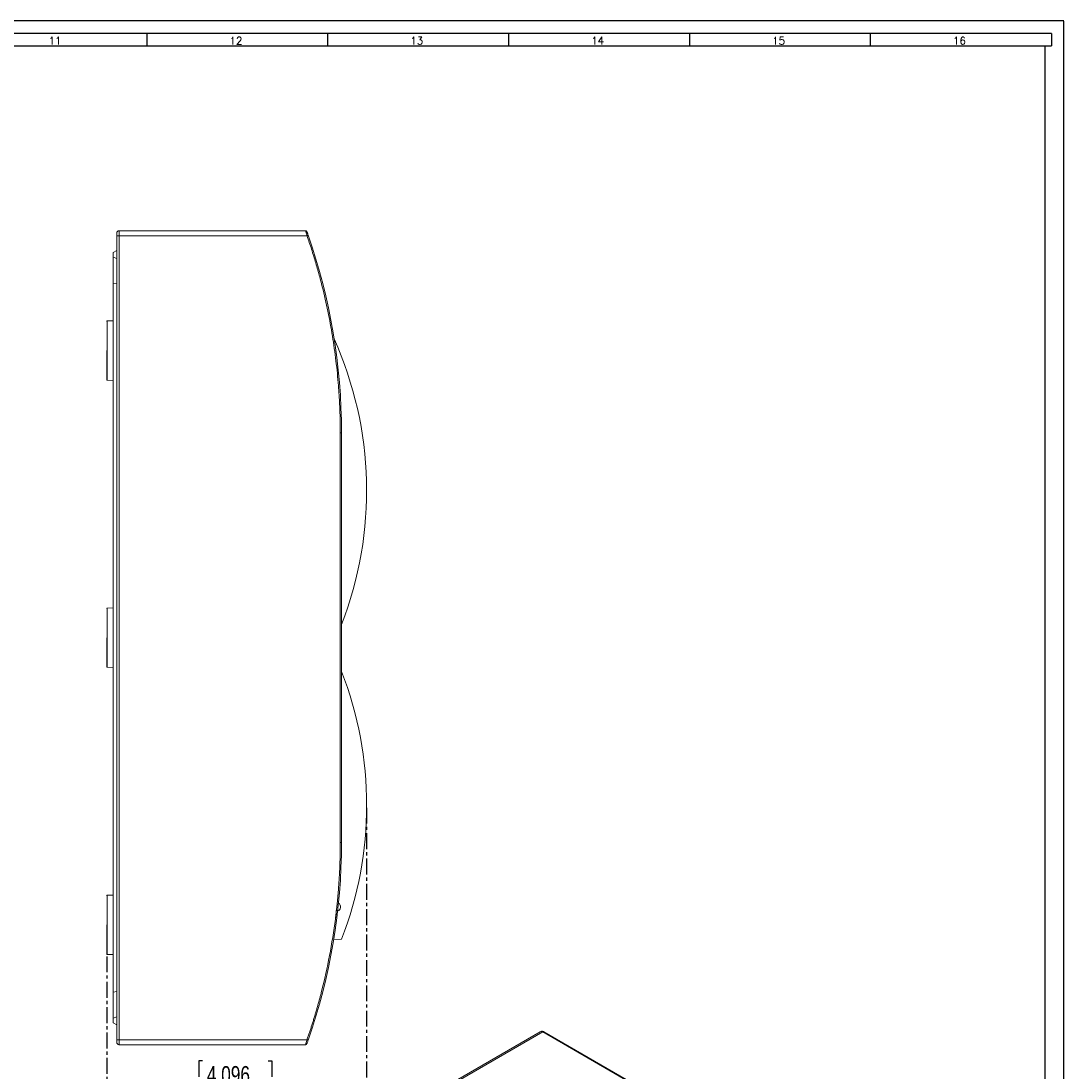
# Model space of a CAD drawing. Header units: millimetres. Extents: x 0 to 1189, y 0 to 841.
# Tile 8 of 8: x 771 to 1189, y 420 to 841. Entities that reach past the tile are written whole.
import ezdxf

# ---------------------------------------------------------------- set-up
doc = ezdxf.new("R2010")
doc.units = ezdxf.units.MM
doc.linetypes.add('CENTER', pattern=[10.16, 6.35, -1.27, 1.27, -1.27])
doc.layers.add('CENTRO', color=7, linetype='CENTER')
doc.layers.add('FORMATO', color=7, linetype='Continuous')
doc.styles.add('SLDTEXTSTYLE0', font='ROMANS')
doc.styles.add('SLDTEXTSTYLE3', font='TXT', dxfattribs={"width": 0.75})
doc.dimstyles.new('SLDDIMSTYLE0', dxfattribs={"dimtxt": 6.879167, "dimasz": 3.302, "dimexe": 0, "dimexo": 0.0625, "dimgap": 1.719792, "dimtad": 1, "dimdec": 1, "dimrnd": 1e-09, "dimzin": 12, "dimdsep": 46, "dimtxsty": 'SLDTEXTSTYLE3', "dimsah": 1, "dimcen": 0.09, "dimadec": 0, "dimazin": 3, "dimtfac": 1, "dimtdec": 1, "dimtofl": 0, "dimtmove": 0, "dimatfit": 3, "dimfxl": 1, "dimfrac": 2, "dimtolj": 1, "dimtzin": 12, "dimarcsym": 0})

# ---------------------------------------------------------------- blocks, each defined once
blk = doc.blocks.new('_D_1')
at = {"layer": 'CENTRO'}
for p, q in [((909.76, 525.91), (909.76, 402.03)), ((805.72, 466.37), (805.72, 402.03)), ((844.04, 424.53), (842.64, 424.53)), ((842.64, 424.53), (842.64, 413.6)), ((870.39, 424.53), (871.79, 424.53)), ((871.79, 424.53), (871.79, 413.6)), ((842.64, 413.6), (844.04, 413.6)), ((871.79, 413.6), (870.39, 413.6)), ((805.72, 403.03), (909.76, 403.03))]:
    blk.add_line(p, q, dxfattribs=at)
for points in [[(805.72, 403.03), (809.02, 402.52), (809.02, 403.54)], [(909.76, 403.03), (906.46, 403.54), (906.46, 402.52)]]:
    blk.add_solid(points, dxfattribs=at)
at = {"layer": 'CENTRO', "char_height": 6.879, "attachment_point": 1, "style": 'SLDTEXTSTYLE3'}
for s, insert in [('4,096', (845.78, 422.47, 102.17)), ('104', (846.8, 411.9, 102.17))]:
    blk.add_mtext(s, dxfattribs=dict(at, insert=insert))

msp = doc.modelspace()

# ---------------------------------------------------------------- linework, layer by layer
at = {"color": 7, "linetype": 'Continuous', "lineweight": 15}
for p, q in [((885.36, 757.03), (810.72, 757.03)), ((809.72, 755.03), (809.72, 433.03)), ((810.72, 755.03), (810.72, 433.03)), ((810.72, 755.03), (885.89, 755.03)), ((885.89, 755.03), (886.36, 755.2)), ((809.72, 749.13), (808.22, 748.26)), ((809.72, 745.85), (808.22, 746.4)), ((808.22, 746.4), (808.22, 736.04)), ((809.72, 735.73), (808.22, 736.04)), ((808.22, 736.04), (808.22, 452.03)), ((808.22, 720.98), (805.91, 720.9)), ((805.91, 709.03), (805.91, 720.9)), ((805.91, 711.23), (805.72, 711.23)), ((805.91, 697.17), (808.22, 697.09)), ((899.22, 512.03), (899.22, 676.03)), ((899.22, 676.03), (899.72, 676.03)), ((899.72, 676.03), (899.72, 512.03)), ((808.22, 605.98), (805.91, 605.9)), ((805.91, 594.03), (805.91, 605.9)), ((805.91, 582.17), (808.22, 582.09)), ((899.72, 512.03), (899.22, 512.03)), ((808.22, 490.98), (805.91, 490.9)), ((805.91, 479.03), (805.91, 490.9)), ((805.72, 482.33), (805.91, 482.33)), ((896.57, 473.18), (899.72, 473.26)), ((805.91, 467.17), (808.22, 467.09)), ((809.72, 452.34), (808.22, 452.03)), ((808.22, 452.03), (808.22, 441.66)), ((808.22, 441.66), (809.72, 442.22)), ((808.22, 441.66), (808.22, 439.81)), ((808.22, 439.81), (809.72, 438.94)), ((979.27, 436.22), (926.38, 405.68)), ((927.49, 405.65), (980.27, 436.12)), ((1168.36, 327.53), (980.27, 436.12)), ((1168.86, 327.58), (980.77, 436.17)), ((847.72, 433.03), (810.72, 433.03)), ((810.72, 431.03), (885.36, 431.03)), ((847.72, 433.03), (885.89, 433.03))]:
    msp.add_line(p, q, dxfattribs=at)
at = {"color": 8, "linetype": 'Continuous', "lineweight": 15}
for p, q in [((805.72, 714.53), (805.91, 714.53)), ((805.91, 697.17), (805.91, 709.03)), ((805.72, 599.53), (805.91, 599.53)), ((805.91, 582.17), (805.91, 594.03)), ((805.91, 467.17), (805.91, 479.03))]:
    msp.add_line(p, q, dxfattribs=at)
at = {"color": 7, "linetype": 'Continuous', "lineweight": 15, "flags": 128}
msp.add_lwpolyline([(808.22, 748.26), (808.22, 748.21), (808.22, 748), (808.22, 747.66), (808.22, 747.23), (808.22, 746.79), (808.22, 746.4)], dxfattribs=at)
at = {"color": 7, "linetype": 'Continuous', "lineweight": 15}
for centre, radius, start, end in [((885.36, 756.53), 0.5, 19.5283, 90), ((658.39, 676.03), 241.32, 0, 19.1501), ((761.51, 652.91), 148.25, 338.7854, 24.2176), ((761.51, 526.91), 148.25, 338.7854, 21.2146), ((658.39, 512.03), 241.32, 340.8499, 0), ((897.38, 486.2), 1.9, 293.5652, 54.0967), ((885.36, 431.53), 0.5, 270, 340.4717)]:
    msp.add_arc(centre, radius, start, end, dxfattribs=at)
for points, knots in [([(810.72, 757.03), (810.59, 757.03), (810.45, 757.01), (810.33, 756.96), (810.21, 756.91), (810.1, 756.83), (810.01, 756.74), (809.92, 756.65), (809.84, 756.54), (809.79, 756.42), (809.74, 756.3), (809.72, 756.16), (809.72, 756.03)], [-1.570796, -1.570796, -1.570796, -1.570796, -1.178097, -1.178097, -1.178097, -0.785398, -0.785398, -0.785398, -0.392699, -0.392699, -0.392699, 0, 0, 0, 0]), ([(810.72, 755.03), (810.72, 755.16), (810.72, 755.3), (810.72, 755.42), (810.72, 755.55), (810.72, 755.68), (810.72, 755.8), (810.72, 755.92), (810.72, 756.04), (810.72, 756.15), (810.72, 756.25), (810.72, 756.36), (810.72, 756.45), (810.72, 756.54), (810.72, 756.62), (810.72, 756.7), (810.72, 756.77), (810.72, 756.83), (810.72, 756.88), (810.72, 756.93), (810.72, 756.97), (810.72, 757), (810.72, 757.02), (810.72, 757.03), (810.72, 757.03)], [3.141593, 3.141593, 3.141593, 3.141593, 3.337942, 3.337942, 3.337942, 3.534292, 3.534292, 3.534292, 3.730641, 3.730641, 3.730641, 3.926991, 3.926991, 3.926991, 4.12334, 4.12334, 4.12334, 4.31969, 4.31969, 4.31969, 4.516039, 4.516039, 4.516039, 4.712389, 4.712389, 4.712389, 4.712389]), ([(885.36, 757.03), (885.36, 757.03), (885.36, 757.03), (885.37, 756.99), (885.37, 756.99)], [0, 0, 0, 0, 0.9847805, 1, 1, 1, 1]), ([(809.72, 756.03), (809.72, 756.03), (809.72, 756.03), (809.72, 756.01), (809.72, 756), (809.72, 755.98), (809.72, 755.96), (809.72, 755.93), (809.72, 755.9), (809.72, 755.87), (809.72, 755.83), (809.72, 755.79), (809.72, 755.74), (809.72, 755.69), (809.72, 755.64), (809.72, 755.59), (809.72, 755.54), (809.72, 755.48), (809.72, 755.42), (809.72, 755.36), (809.72, 755.29), (809.72, 755.23), (809.72, 755.16), (809.72, 755.1), (809.72, 755.03)], [3.141593, 3.141593, 3.141593, 3.141593, 3.337942, 3.337942, 3.337942, 3.534292, 3.534292, 3.534292, 3.730641, 3.730641, 3.730641, 3.926991, 3.926991, 3.926991, 4.12334, 4.12334, 4.12334, 4.31969, 4.31969, 4.31969, 4.516039, 4.516039, 4.516039, 4.712389, 4.712389, 4.712389, 4.712389]), ([(809.72, 755.03), (809.72, 755.03), (809.74, 755.03), (809.79, 755.03), (809.84, 755.03), (809.92, 755.03), (810.01, 755.03), (810.1, 755.03), (810.21, 755.03), (810.33, 755.03), (810.45, 755.03), (810.59, 755.03), (810.72, 755.03)], [-1.570796, -1.570796, -1.570796, -1.570796, -1.178097, -1.178097, -1.178097, -0.785398, -0.785398, -0.785398, -0.392699, -0.392699, -0.392699, 0, 0, 0, 0]), ([(885.83, 756.7), (885.83, 756.7), (885.85, 756.66), (885.89, 756.54), (885.91, 756.49), (885.95, 756.38), (885.97, 756.32), (886.02, 756.17), (886.05, 756.1), (886.11, 755.93), (886.13, 755.85), (886.23, 755.58), (886.3, 755.39), (886.36, 755.2)], [0, 0, 0, 0, 0.25, 0.25, 0.375, 0.375, 0.5, 0.5, 0.625, 0.625, 0.75, 0.75, 1, 1, 1, 1]), ([(899.22, 676.03), (899.22, 676.55), (899.21, 677.58), (899.2, 679.13), (899.17, 680.68), (899.14, 682.23), (899.09, 683.77), (899.04, 685.32), (898.97, 686.87), (898.9, 688.41), (898.82, 689.96), (898.72, 691.5), (898.62, 693.05), (898.5, 694.59), (898.15, 698.96), (897.4, 706.15), (895.93, 716.1), (894.05, 725.99), (892.3, 733.46), (890.97, 738.55), (890.2, 741.33), (889.41, 744.09), (888.58, 746.84), (887.72, 749.58), (886.82, 752.31), (886.2, 754.13), (885.89, 755.03)], [0, 0, 0, 0, 0.019241, 0.038477, 0.057709, 0.076939, 0.096167, 0.115393, 0.134619, 0.153845, 0.173073, 0.192302, 0.211534, 0.230769, 0.250009, 0.375002, 0.500001, 0.624993, 0.749992, 0.785718, 0.821431, 0.857138, 0.892844, 0.928552, 0.964269, 1, 1, 1, 1]), ([(805.91, 720.9), (805.88, 720.9), (805.83, 720.89), (805.77, 720.84), (805.72, 720.78), (805.72, 720.73), (805.72, 720.7)], [0, 0, 0, 0, 0.240554, 0.5, 0.759446, 1, 1, 1, 1]), ([(805.72, 709.03), (805.72, 709.03), (805.74, 709.03), (805.81, 709.03), (805.86, 709.03), (805.91, 709.03)], [0, 0, 0, 0, 0.5, 0.5, 1, 1, 1, 1]), ([(805.72, 709.03), (805.72, 708.55), (805.72, 708.03), (805.72, 706.94), (805.72, 706.36), (805.72, 705.17), (805.72, 704.55), (805.72, 703.29), (805.72, 702.66), (805.72, 701.41), (805.72, 700.8), (805.72, 699.68), (805.72, 699.17), (805.72, 698.31), (805.72, 697.96), (805.72, 697.49), (805.72, 697.37), (805.72, 697.37)], [0, 0, 0, 0, 0.125, 0.125, 0.25, 0.25, 0.375, 0.375, 0.5, 0.5, 0.625, 0.625, 0.75, 0.75, 0.875, 0.875, 1, 1, 1, 1]), ([(805.72, 697.37), (805.72, 697.34), (805.72, 697.29), (805.77, 697.22), (805.83, 697.18), (805.88, 697.17), (805.91, 697.17)], [0, 0, 0, 0, 0.240554, 0.5, 0.759446, 1, 1, 1, 1]), ([(805.91, 605.9), (805.88, 605.9), (805.83, 605.89), (805.77, 605.84), (805.72, 605.78), (805.72, 605.73), (805.72, 605.7)], [0, 0, 0, 0, 0.240554, 0.5, 0.759446, 1, 1, 1, 1]), ([(805.72, 594.03), (805.72, 594.03), (805.74, 594.03), (805.81, 594.03), (805.86, 594.03), (805.91, 594.03)], [0, 0, 0, 0, 0.5, 0.5, 1, 1, 1, 1]), ([(805.72, 594.03), (805.72, 593.55), (805.72, 593.03), (805.72, 591.94), (805.72, 591.36), (805.72, 590.17), (805.72, 589.55), (805.72, 588.29), (805.72, 587.66), (805.72, 586.41), (805.72, 585.8), (805.72, 584.68), (805.72, 584.17), (805.72, 583.31), (805.72, 582.96), (805.72, 582.49), (805.72, 582.37), (805.72, 582.37)], [0, 0, 0, 0, 0.125, 0.125, 0.25, 0.25, 0.375, 0.375, 0.5, 0.5, 0.625, 0.625, 0.75, 0.75, 0.875, 0.875, 1, 1, 1, 1]), ([(805.72, 582.37), (805.72, 582.34), (805.72, 582.29), (805.77, 582.22), (805.83, 582.18), (805.88, 582.17), (805.91, 582.17)], [0, 0, 0, 0, 0.240554, 0.5, 0.759446, 1, 1, 1, 1]), ([(897.25, 481.33), (897.32, 481.84), (897.44, 482.85), (897.63, 484.38), (897.8, 485.91), (897.96, 487.44), (898.11, 488.98), (898.25, 490.51), (898.39, 492.04), (898.51, 493.58), (898.62, 495.11), (898.76, 497.16), (898.91, 499.72), (899.05, 502.8), (899.14, 505.88), (899.2, 508.95), (899.21, 511.01), (899.22, 512.03)], [0, 0, 0, 0, 0.050014, 0.100019, 0.150018, 0.200013, 0.250005, 0.299997, 0.34999, 0.399988, 0.44999, 0.500001, 0.600009, 0.699996, 0.799979, 0.899975, 1, 1, 1, 1]), ([(805.91, 490.9), (805.88, 490.9), (805.83, 490.89), (805.77, 490.84), (805.72, 490.78), (805.72, 490.73), (805.72, 490.7)], [0, 0, 0, 0, 0.240554, 0.5, 0.759446, 1, 1, 1, 1]), ([(805.72, 479.03), (805.72, 479.03), (805.74, 479.03), (805.81, 479.03), (805.86, 479.03), (805.91, 479.03)], [0, 0, 0, 0, 0.5, 0.5, 1, 1, 1, 1]), ([(805.72, 479.03), (805.72, 478.55), (805.72, 478.03), (805.72, 476.94), (805.72, 476.36), (805.72, 475.17), (805.72, 474.55), (805.72, 473.29), (805.72, 472.66), (805.72, 471.41), (805.72, 470.8), (805.72, 469.68), (805.72, 469.17), (805.72, 468.31), (805.72, 467.96), (805.72, 467.49), (805.72, 467.37), (805.72, 467.37)], [0, 0, 0, 0, 0.125, 0.125, 0.25, 0.25, 0.375, 0.375, 0.5, 0.5, 0.625, 0.625, 0.75, 0.75, 0.875, 0.875, 1, 1, 1, 1]), ([(805.72, 467.37), (805.72, 467.34), (805.72, 467.29), (805.77, 467.22), (805.83, 467.18), (805.88, 467.17), (805.91, 467.17)], [0, 0, 0, 0, 0.240554, 0.5, 0.759446, 1, 1, 1, 1]), ([(885.89, 433.03), (886.06, 433.52), (886.4, 434.5), (886.89, 435.97), (887.37, 437.44), (887.85, 438.91), (888.31, 440.38), (888.77, 441.86), (889.21, 443.35), (889.65, 444.83), (890.08, 446.32), (890.5, 447.81), (890.9, 449.3), (891.3, 450.8), (891.56, 451.8), (891.69, 452.3)], [0, 0, 0, 0, 0.076958, 0.153899, 0.230825, 0.30774, 0.384647, 0.46155, 0.53845, 0.615353, 0.69226, 0.769175, 0.846101, 0.923042, 1, 1, 1, 1]), ([(980.77, 436.17), (980.63, 436.23), (980.4, 436.34), (980.06, 436.4), (979.68, 436.4), (979.43, 436.29), (979.27, 436.22)], [0, 0, 0, 0, 0.292798, 0.467208, 0.670629, 1, 1, 1, 1]), ([(810.72, 433.03), (810.59, 433.03), (810.45, 433.03), (810.33, 433.03), (810.21, 433.03), (810.1, 433.03), (810.01, 433.03), (809.92, 433.03), (809.84, 433.03), (809.79, 433.03), (809.74, 433.03), (809.72, 433.03), (809.72, 433.03)], [-1.570796, -1.570796, -1.570796, -1.570796, -1.178097, -1.178097, -1.178097, -0.785398, -0.785398, -0.785398, -0.392699, -0.392699, -0.392699, 0, 0, 0, 0]), ([(809.72, 433.03), (809.72, 432.97), (809.72, 432.9), (809.72, 432.84), (809.72, 432.77), (809.72, 432.71), (809.72, 432.65), (809.72, 432.59), (809.72, 432.53), (809.72, 432.48), (809.72, 432.42), (809.72, 432.37), (809.72, 432.33), (809.72, 432.28), (809.72, 432.24), (809.72, 432.2), (809.72, 432.17), (809.72, 432.14), (809.72, 432.11), (809.72, 432.09), (809.72, 432.07), (809.72, 432.05), (809.72, 432.04), (809.72, 432.03), (809.72, 432.03)], [4.712389, 4.712389, 4.712389, 4.712389, 4.908739, 4.908739, 4.908739, 5.105088, 5.105088, 5.105088, 5.301438, 5.301438, 5.301438, 5.497787, 5.497787, 5.497787, 5.694137, 5.694137, 5.694137, 5.890486, 5.890486, 5.890486, 6.086836, 6.086836, 6.086836, 6.283185, 6.283185, 6.283185, 6.283185]), ([(809.72, 432.03), (809.72, 431.9), (809.74, 431.77), (809.79, 431.65), (809.84, 431.53), (809.92, 431.42), (810.01, 431.33), (810.1, 431.23), (810.21, 431.16), (810.33, 431.11), (810.45, 431.06), (810.59, 431.03), (810.72, 431.03)], [-1.570796, -1.570796, -1.570796, -1.570796, -1.178097, -1.178097, -1.178097, -0.785398, -0.785398, -0.785398, -0.392699, -0.392699, -0.392699, 0, 0, 0, 0]), ([(810.72, 431.03), (810.72, 431.03), (810.72, 431.05), (810.72, 431.07), (810.72, 431.1), (810.72, 431.14), (810.72, 431.19), (810.72, 431.24), (810.72, 431.3), (810.72, 431.37), (810.72, 431.44), (810.72, 431.53), (810.72, 431.62), (810.72, 431.71), (810.72, 431.81), (810.72, 431.92), (810.72, 432.03), (810.72, 432.15), (810.72, 432.27), (810.72, 432.39), (810.72, 432.52), (810.72, 432.64), (810.72, 432.77), (810.72, 432.9), (810.72, 433.03)], [4.712389, 4.712389, 4.712389, 4.712389, 4.908739, 4.908739, 4.908739, 5.105088, 5.105088, 5.105088, 5.301438, 5.301438, 5.301438, 5.497787, 5.497787, 5.497787, 5.694137, 5.694137, 5.694137, 5.890486, 5.890486, 5.890486, 6.086836, 6.086836, 6.086836, 6.283185, 6.283185, 6.283185, 6.283185]), ([(885.37, 431.07), (885.37, 431.07), (885.36, 431.03), (885.36, 431.03), (885.36, 431.03)], [0, 0, 0, 0, 0.00796, 1, 1, 1, 1]), ([(886.36, 432.87), (886.3, 432.68), (886.23, 432.49), (886.1, 432.13), (886.05, 431.96), (885.95, 431.68), (885.91, 431.57), (885.86, 431.45), (885.85, 431.42), (885.84, 431.38), (885.83, 431.37), (885.83, 431.37)], [0, 0, 0, 0, 0.25, 0.25, 0.5, 0.5, 0.75, 0.75, 0.875, 0.875, 1, 1, 1, 1]), ([(886.36, 432.87), (886.36, 432.87), (886.35, 432.87), (886.31, 432.89), (886.27, 432.9), (886.18, 432.93), (886.12, 432.95), (886.01, 432.99), (885.95, 433.01), (885.89, 433.03)], [0, 0, 0, 0, 0.25, 0.25, 0.5, 0.5, 0.75, 0.75, 1, 1, 1, 1])]:
    msp.add_open_spline(points, degree=3, knots=knots, dxfattribs=at)
at = {"color": 8, "linetype": 'Continuous', "lineweight": 15}
for points, knots in [([(885.37, 756.99), (885.38, 756.96), (885.4, 756.89), (885.45, 756.69), (885.54, 756.36), (885.69, 755.8), (885.82, 755.29), (885.89, 755.03)], [0, 0, 0, 0, 0.144573, 0.284705, 0.43267, 0.716991, 1, 1, 1, 1]), ([(979.27, 436.22), (979.42, 436.27), (979.71, 436.37), (980.08, 436.2), (980.27, 436.12)], [0, 0, 0, 0, 0.499949, 1, 1, 1, 1]), ([(980.27, 436.12), (980.36, 436.16), (980.55, 436.25), (980.7, 436.19), (980.77, 436.17)], [0, 0, 0, 0, 0.500051, 1, 1, 1, 1]), ([(885.89, 433.03), (885.82, 432.78), (885.69, 432.27), (885.54, 431.71), (885.45, 431.37), (885.4, 431.18), (885.38, 431.11), (885.37, 431.07)], [0, 0, 0, 0, 0.283196, 0.567076, 0.714857, 0.854858, 1, 1, 1, 1])]:
    msp.add_open_spline(points, degree=3, knots=knots, dxfattribs=at)
at = {"color": 7, "linetype": 'Continuous', "lineweight": 15}
for points in [[(897.74, 485.38), (897.59, 484.03), (897.42, 482.68), (897.25, 481.33)], [(891.69, 452.3), (894.13, 461.83), (895.99, 471.55), (897.25, 481.33)]]:
    msp.add_open_spline(points, degree=3, dxfattribs=at)
at = {"layer": 'FORMATO'}
for p, q in [((1189, 841), (0, 841)), ((1189, 0), (1189, 841)), ((1184, 836), (25, 836)), ((821.73, 836), (821.73, 831)), ((894.16, 836), (894.16, 831)), ((966.59, 836), (966.59, 831)), ((1039.02, 836), (1039.02, 831)), ((1111.45, 836), (1111.45, 831)), ((1184, 836), (1184, 831)), ((25, 831), (1184, 831)), ((1181.52, 5), (1181.52, 831))]:
    msp.add_line(p, q, dxfattribs=at)

# ---------------------------------------------------------------- texts
at = {"layer": 'FORMATO', "char_height": 3, "attachment_point": 2, "style": 'SLDTEXTSTYLE0'}
for s, insert in [('11', (784.98, 834.6)), ('12', (857.41, 834.6)), ('13', (929.84, 834.6)), ('14', (1002.27, 834.6)), ('15', (1074.7, 834.6)), ('16', (1147.13, 834.6))]:
    msp.add_mtext(s, dxfattribs=dict(at, insert=insert))

# ---------------------------------------------------------------- dimensions: what is measured, and where the dimension line sits
at = {"layer": 'CENTRO'}
dim = msp.add_linear_dim(base=(909.76, 403.03), p1=(805.72, 467.37), p2=(909.76, 526.91), dimstyle='SLDDIMSTYLE0', dxfattribs=at)
dim.commit()
dim.dimension.update_dxf_attribs({"geometry": '_D_1', "text_midpoint": (857.22, 403.03), "dimtype": 160})

doc.saveas('drawing.dxf')
